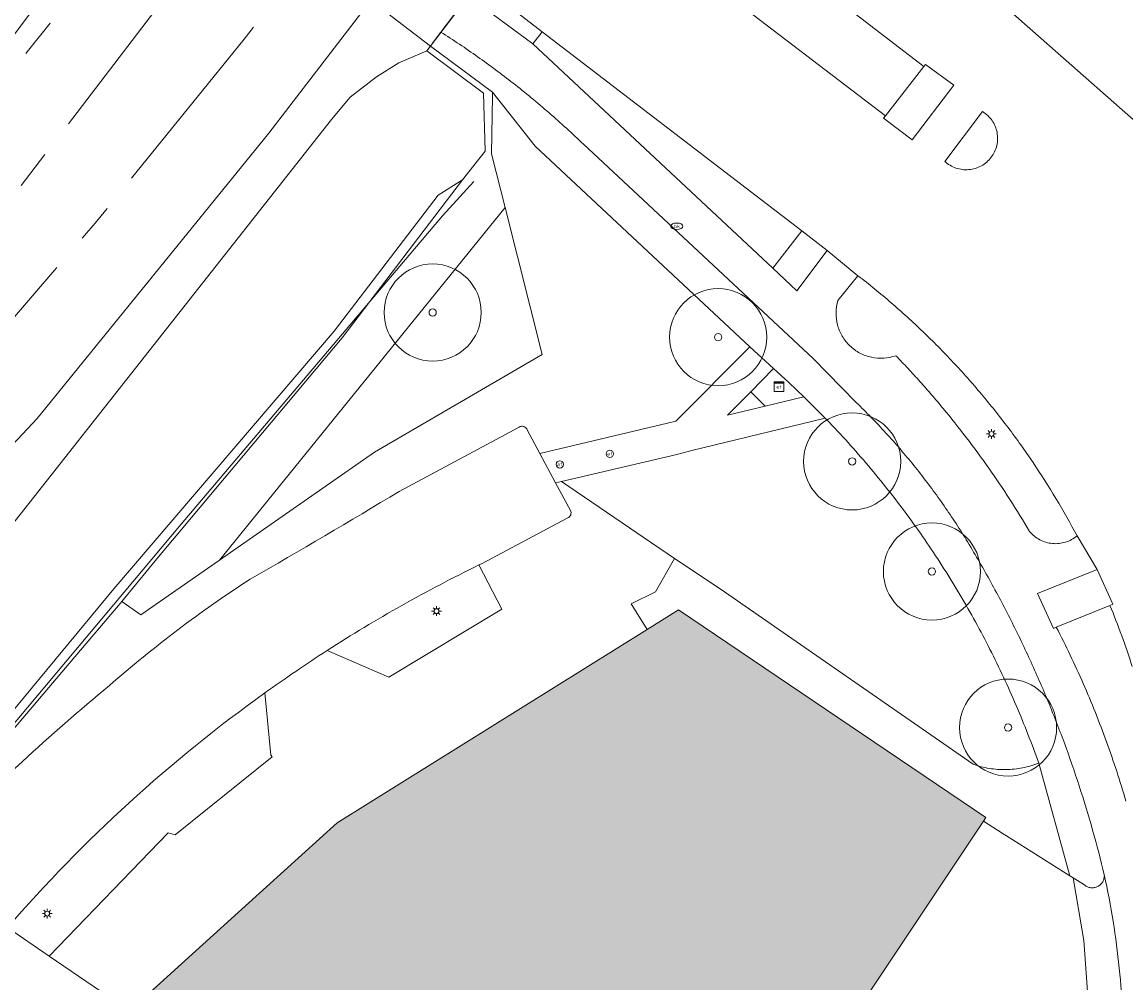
# Model space of a CAD drawing. Header units: metres. Extents: x 187482 to 189800, y 333582 to 335019.
# Tile 84 of 256: x 187874 to 187930, y 334307 to 334356. Entities that reach past the tile are written whole.
import ezdxf
from ezdxf.enums import TextEntityAlignment as Align

# ---------------------------------------------------------------- set-up
doc = ezdxf.new("R2010")
doc.units = ezdxf.units.M
doc.linetypes.add('AM-AS-SO', pattern=[16, 10, -2, 2, -2])
doc.layers.get('0').update_dxf_attribs({"color": 252, "lineweight": 18})
for name, color, linetype, lineweight in [('B-WE-AM-AS_SPOOR_TREIN-G', 252, 'AM-AS-SO', 18), ('B-WE-GR-BEPLANTING_CULTUUR_BODEMBEDEKKER-GV', 252, 'Continuous', 18), ('B-WE-GR-BEPLANTING_CULTUUR_HEESTERS-GV', 252, 'Continuous', 18), ('B-WE-GR-BOOM-S', 252, 'Continuous', 18), ('B-WE-GR-GRAS-GV', 252, 'Continuous', 18), ('B-WE-IE-MEUBILAIR-S', 252, 'Continuous', 18), ('B-WE-IE-TERREINAFSCHEIDING_KUNSTMATIG_HEKWERK-G', 252, 'IE-TERREINAFSCHEIDING_KUNSTMATIG-SO', 18), ('B-WE-IE-TERREINAFSCHEIDING_KUNSTMATIG_MUUR-G', 252, 'IE-TERREINAFSCHEIDING_KUNSTMATIG-SO', 18), ('B-WE-KW-KUNSTWERK_DEK-GV', 252, 'Continuous', 18), ('B-WE-OG-BEBOUWING-GV', 252, 'Continuous', 18), ('B-WE-OG-TERREIN_BEGROEID-GV', 252, 'Continuous', 18), ('B-WE-OG-TERREIN_ERF-GV', 252, 'Continuous', 18), ('B-WE-OG-WEG-GV', 252, 'Continuous', 18), ('B-WE-VH-GESLOTENVERHARDING_ASFALT-GV', 252, 'Continuous', 18), ('B-WE-VH-HALFVERHARDING-GV', 252, 'Continuous', 18), ('B-WE-VH-OPENVERHARDING-GV', 252, 'Continuous', 18), ('B-WE-VH-OPENVERHARDING_BETONSTRAATSTEEN-GV', 252, 'Continuous', 18), ('B-WE-VH-OPENVERHARDING_STRAATBAKSTEEN-GV', 252, 'Continuous', 18), ('B-WE-VH-OPENVERHARDING_TEGEL-GV', 252, 'Continuous', 18)]:
    doc.layers.add(name, color=color, linetype=linetype, lineweight=lineweight)
doc.layers.add('B-WE-OG-BEBOUWING-V', color=7, linetype='Continuous', lineweight=18, true_color=0xf0f0f0)
doc.styles.add('NLCS-ISO', font='NLCS-ISO.ttf')
doc.linetypes.add('IE-TERREINAFSCHEIDING_KUNSTMATIG-SO', pattern='A,4,[82,NLCS.SHX,S=0.75,R=90,X=0,Y=0],4,-2', length=10)

# ---------------------------------------------------------------- blocks, each defined once
blk = doc.blocks.new('SIE-MEUBILAIR_KAST_ELEKTRA-SO')
for points in [[(-1, 1), (1, 1), (1, 0.84), (-1, 0.84)], [(-1, 0.76), (1, 0.76), (1, -1), (-1, -1)]]:
    blk.add_lwpolyline(points, close=True)
at = {"style": 'NLCS-ISO'}
blk.add_text('et', height=0.75, dxfattribs=at).set_placement((0, 0), align=Align.MIDDLE_CENTER)
blk = doc.blocks.new('SIE-MEUBILAIR_PAAL_LICHTMAST-SO')
for points in [[(-0.62, 0), (-1, 0)], [(-0.71, 0.71), (-0.44, 0.44)], [(0, 1), (0, 0.62)], [(0.44, 0.44), (0.71, 0.71)], [(1, 0), (0.62, 0)], [(-0.71, -0.71), (-0.44, -0.44)], [(0, -0.62), (0, -1)], [(0.44, -0.44), (0.71, -0.71)]]:
    blk.add_lwpolyline(points)
blk.add_circle((0, 0), 0.5)
blk = doc.blocks.new('SIE-MEUBILAIR_PAAL_AFSLUITPAAL-SO')
blk.add_circle((0, 0), 0.75)
at = {"style": 'NLCS-ISO'}
blk.add_text('af', height=0.75, dxfattribs=at).set_placement((0, 0.05), align=Align.MIDDLE_CENTER)
blk = doc.blocks.new('SIE-MEUBILAIR_PUT_BRANDKRAAN-SO')
blk.add_ellipse((0, 0), major_axis=(1.25, 0), ratio=0.54)
at = {"style": 'NLCS-ISO'}
blk.add_text('bk', height=0.75, dxfattribs=at).set_placement((0.03, 0), align=Align.MIDDLE_CENTER)
blk = doc.blocks.new('SGR-BOOM_GBKN-SO')
at = {"color": 0, "linetype": 'ByBlock', "lineweight": 18}
for radius in [2, 0.15]:
    blk.add_circle((0, 0), radius, dxfattribs=at)

msp = doc.modelspace()

# ---------------------------------------------------------------- hatches: boundary and pattern name
at = {"layer": 'B-WE-OG-BEBOUWING-V'}
h = msp.add_hatch(color=256, dxfattribs=at)
h.dxf.hatch_style = 1
h.paths.add_polyline_path([(187907.893, 334286.048), (187909.278, 334288.188), (187905.646, 334290.583), (187911.204, 334298.94), (187912.128, 334298.326), (187912.405, 334298.742), (187918.251, 334307.524), (187923.118, 334314.833), (187923.242, 334315.02), (187907.415, 334325.722), (187905.804, 334324.716), (187889.844, 334314.748), (187883.474, 334308.987), (187879.435, 334305.333), (187879.215, 334305.012)], flags=17)

# ---------------------------------------------------------------- linework, layer by layer
at = {"layer": 'B-WE-AM-AS_SPOOR_TREIN-G', "flags": 128}
for points in [[(187857.924, 334324.118), (187861.126, 334327.444), (187869.403, 334336.405), (187877.381, 334345.633), (187885.052, 334355.117), (187907.055, 334383.766), (187919.446, 334400.306), (187964.037, 334461.269), (188014.121, 334529.555), (188019.373, 334536.952), (188024.886, 334545.059), (188030.999, 334554.291), (188033.928, 334558.91), (188041.848, 334572.091), (188047.589, 334581.858), (188054.325, 334594.331), (188058.42, 334602.463), (188063.933, 334614.001), (188068.761, 334624.627), (188073.46, 334635.607), (188076.268, 334642.517), (188085.612, 334667.598), (188104.52, 334718.62)], [(187856.428, 334325.45), (187865.581, 334337.157), (187893.904, 334374.151), (187906.263, 334390.79)], [(187856.337, 334332.506), (187882.172, 334367.478)], [(187856.337, 334332.506), (187883.449, 334366.435)]]:
    msp.add_lwpolyline(points, dxfattribs=at)
at = {"layer": 'B-WE-GR-BEPLANTING_CULTUUR_BODEMBEDEKKER-GV', "flags": 128}
for points in [[(187916.661, 334342.935), (187915.631, 334341.658)], [(187929.637, 334325.954), (187926.874, 334324.831)]]:
    msp.add_lwpolyline(points, dxfattribs=at)
at = {"layer": 'B-WE-GR-BEPLANTING_CULTUUR_BODEMBEDEKKER-GV'}
for points in [[(187918.37, 334341.54, 0.013523), (187916.661, 334342.935)], [(187915.631, 334341.658, 0.068632), (187915.532, 334341.031)], [(187920.002, 334340.055, 0.01314), (187918.37, 334341.54)], [(187915.532, 334341.031, 0.068418), (187915.607, 334340.401)], [(187915.607, 334340.401, 0.067863), (187915.851, 334339.815)], [(187921.553, 334338.486, 0.013461), (187920.002, 334340.055)], [(187915.851, 334339.815, 0.067156), (187916.246, 334339.318)], [(187916.246, 334339.318, 0.067764), (187916.761, 334338.947)], [(187916.761, 334338.947, 0.070247), (187917.358, 334338.731)], [(187917.991, 334338.685, 0.069478), (187918.613, 334338.814)], [(187918.613, 334338.814, -0.003861), (187919.239, 334338.153)], [(187917.358, 334338.731, 0.069488), (187917.991, 334338.685)], [(187923.018, 334336.836, 0.013813), (187921.553, 334338.486)], [(187919.239, 334338.153, -0.004655), (187919.852, 334337.48)], [(187919.852, 334337.48, -0.006204), (187920.452, 334336.796)], [(187920.452, 334336.796, -0.005483), (187921.04, 334336.101)], [(187924.393, 334335.111, 0.012957), (187923.018, 334336.836)], [(187921.04, 334336.101, -0.009899), (187922.249, 334334.583)], [(187925.674, 334333.314, 0.012958), (187924.393, 334335.111)], [(187922.249, 334334.583, -0.009477), (187923.397, 334333.019)], [(187926.857, 334331.452, 0.013455), (187925.674, 334333.314)], [(187923.397, 334333.019, -0.010008), (187924.481, 334331.41)], [(187924.481, 334331.41, -0.009451), (187925.501, 334329.759)], [(187927.939, 334329.53, 0.013386), (187926.857, 334331.452)], [(187925.501, 334329.759, 0.045833), (187925.742, 334329.52)], [(187925.742, 334329.52, 0.046603), (187926.025, 334329.333)], [(187926.025, 334329.333, 0.051346), (187926.34, 334329.205)], [(187926.34, 334329.205, 0.050871), (187926.673, 334329.14)], [(187926.673, 334329.14, 0.053113), (187927.012, 334329.142)], [(187927.012, 334329.142, 0.050807), (187927.345, 334329.209)], [(187927.345, 334329.209, 0.04647), (187927.658, 334329.34)], [(187927.658, 334329.34, 0.049052), (187927.939, 334329.53)], [(187930.239, 334324.393, 0.008883), (187929.637, 334325.954)], [(187926.874, 334324.831, -0.008606), (187927.591, 334323.388)], [(187930.783, 334322.811, 0.008691), (187930.239, 334324.393)], [(187927.591, 334323.388, -0.007499), (187928.262, 334321.923)], [(187928.262, 334321.923, -0.00783), (187928.884, 334320.437)], [(187928.884, 334320.437, -0.007841), (187929.458, 334318.931)], [(187929.458, 334318.931, -0.008434), (187929.983, 334317.407)], [(187929.983, 334317.407, -0.008262), (187930.458, 334315.868)]]:
    msp.add_lwpolyline(points, format="xyb", dxfattribs=at)
at = {"layer": 'B-WE-GR-BEPLANTING_CULTUUR_HEESTERS-GV', "flags": 128}
for points in [[(187912.269, 334343.33), (187913.761, 334345.244), (187900.397, 334355.5), (187899.92, 334354.885)], [(187898.497, 334346.442), (187883.786, 334328.288), (187891.758, 334333.853), (187900.406, 334338.873)]]:
    msp.add_lwpolyline(points, close=True, dxfattribs=at)
msp.add_lwpolyline([(187915.199, 334335.367), (187914.979, 334335.591), (187908.112, 334333.925), (187907.326, 334333.718), (187901.394, 334332.338), (187907.22, 334328.362), (187909.571, 334326.81), (187922.587, 334317.766)], dxfattribs=at)
at = {"layer": 'B-WE-GR-BEPLANTING_CULTUUR_HEESTERS-GV'}
for points in [[(187916.281, 334334.195, 0.008008), (187915.199, 334335.367)], [(187918.328, 334331.749, 0.016699), (187916.281, 334334.195)], [(187920.212, 334329.175, 0.01618), (187918.328, 334331.749)], [(187921.924, 334326.484, 0.016184), (187920.212, 334329.175)], [(187923.458, 334323.687, 0.016412), (187921.924, 334326.484)], [(187924.807, 334320.797, 0.016271), (187923.458, 334323.687)], [(187925.965, 334317.825, 0.016071), (187924.807, 334320.797)], [(187922.587, 334317.766, 0.022003), (187923, 334317.643)], [(187925.556, 334317.688, 0.021994), (187925.965, 334317.825)], [(187923, 334317.643, 0.019129), (187923.422, 334317.557)], [(187923.422, 334317.557, 0.020756), (187923.85, 334317.508)], [(187923.85, 334317.508, 0.020809), (187924.281, 334317.497)], [(187924.281, 334317.497, 0.023171), (187924.711, 334317.523)], [(187924.711, 334317.523, 0.019055), (187925.137, 334317.587)], [(187925.137, 334317.587, 0.021931), (187925.556, 334317.688)]]:
    msp.add_lwpolyline(points, format="xyb", dxfattribs=at)
at = {"layer": 'B-WE-GR-GRAS-GV', "flags": 128}
for points in [[(187960.738, 334447.155), (187955.228, 334438.614), (187947.277, 334427.92), (187931.958, 334408.035), (187930.857, 334408.882), (187924.729, 334400.556), (187911.421, 334382.959), (187886.323, 334350.273), (187874.396, 334335.576), (187862.88, 334323.298), (187849.569, 334308.42), (187839.3, 334295.913), (187826.666, 334279.575), (187805.434, 334252.654), (187782.944, 334223.947), (187753.244, 334184.193), (187742.727, 334168.186), (187723.876, 334137.692)], [(187871.897, 334328.604), (187889.542, 334350.981), (187890.515, 334352.127), (187891.863, 334353.175), (187893.021, 334353.899), (187894.46, 334354.521), (187894.642, 334354.762), (187894.862, 334355.055), (187895.183, 334355.482), (187896.585, 334357.343)], [(187839.887, 334280.324), (187878.336, 334326.804), (187889.694, 334340.073), (187895.04, 334347.077), (187896.301, 334347.873), (187897.458, 334349.358), (187897.378, 334352.33), (187894.46, 334354.521), (187893.021, 334353.899), (187891.863, 334353.175), (187890.515, 334352.127), (187889.542, 334350.981), (187871.897, 334328.604)], [(187867.995, 334313.479), (187876.334, 334323.296), (187878.589, 334325.955), (187878.759, 334326.161), (187880.165, 334327.867), (187880.466, 334328.241), (187890.108, 334339.732), (187896.301, 334347.873), (187895.04, 334347.077), (187889.694, 334340.073), (187878.336, 334326.804), (187839.887, 334280.324)]]:
    msp.add_lwpolyline(points, dxfattribs=at)
at = {"layer": 'B-WE-IE-TERREINAFSCHEIDING_KUNSTMATIG_HEKWERK-G', "ltscale": 0.2, "flags": 128}
msp.add_lwpolyline([(187896.887, 334347.79), (187895.26, 334346.017), (187881.815, 334330.141), (187875.404, 334322.491), (187872.193, 334318.68), (187867.562, 334313.098), (187864.128, 334309.082), (187862.449, 334307.173), (187860.772, 334305.032), (187857.329, 334300.81), (187852.3, 334294.665), (187849.062, 334290.623), (187845.947, 334286.803), (187835.569, 334274.117), (187830.444, 334267.778), (187825.721, 334261.507), (187820.099, 334253.9), (187818.248, 334251.524), (187813.918, 334245.612), (187807.778, 334237.533), (187804.751, 334233.538), (187800.298, 334227.502), (187794.26, 334219.622), (187791.079, 334215.712), (187785.48, 334207.796), (187782.548, 334203.745), (187779.381, 334199.512), (187776.414, 334195.451), (187773.446, 334191.425), (187770.486, 334187.408), (187767.552, 334183.379), (187764.711, 334179.252), (187760.676, 334172.95), (187756.867, 334166.778), (187753.503, 334161.175), (187750.411, 334155.82), (187746.694, 334149.321), (187741.789, 334140.626), (187738.083, 334134.122), (187734.325, 334127.572), (187730.572, 334121.13), (187724.93, 334123.613), (187722.697, 334119.416), (187717.828, 334110.262), (187714.205, 334103.1), (187711.24, 334096.92), (187707.998, 334090.147), (187704.911, 334083.304), (187701.88, 334076.448), (187699.426, 334070.692), (187696.987, 334064.932), (187694.413, 334058.774), (187692.092, 334053.024), (187689.506, 334046.404), (187687.32, 334040.589), (187685.15, 334034.62), (187683.139, 334028.95), (187681.091, 334022.851), (187679.383, 334017.752), (187678.066, 334013.378), (187676.08, 334006.127), (187672.383, 333990.885), (187671.388, 333986.716), (187670.627, 333983.295), (187670.306, 333981.853), (187669.198, 333976.957), (187668.077, 333972.039), (187663.756, 333952.509), (187663.177, 333949.639), (187662.222, 333944.554), (187660.448, 333935.105), (187658.391, 333922.279), (187657.192, 333914.614), (187655.92, 333904.379), (187654.866, 333892.429), (187654.422, 333886.314), (187654.196, 333883.087), (187654.084, 333881.491), (187653.283, 333868.923), (187653.121, 333864.69), (187652.832, 333857.745), (187652.649, 333854.319), (187652.295, 333845.764), (187652.088, 333840.084), (187651.979, 333833.469), (187651.926, 333828.494), (187651.904, 333824.217), (187651.886, 333815.964), (187651.832, 333808.603), (187651.753, 333801.861), (187651.657, 333796.058), (187651.613, 333791.352), (187651.609, 333790.974), (187651.579, 333788.499)], dxfattribs=at)
at = {"layer": 'B-WE-IE-TERREINAFSCHEIDING_KUNSTMATIG_MUUR-G', "ltscale": 0.2, "flags": 128}
msp.add_lwpolyline([(187911.206, 334376.466), (187894.46, 334354.521), (187897.378, 334352.33), (187897.458, 334349.358), (187896.301, 334347.873)], dxfattribs=at)
at = {"layer": 'B-WE-KW-KUNSTWERK_DEK-GV', "flags": 128}
msp.add_lwpolyline([(187862.433, 334379.424), (187894.64, 334354.759), (187894.642, 334354.762), (187895.183, 334355.482), (187896.585, 334357.343)], dxfattribs=at)
at = {"layer": 'B-WE-OG-BEBOUWING-GV', "flags": 128}
msp.add_lwpolyline([(187907.893, 334286.048), (187909.278, 334288.188), (187905.646, 334290.583), (187911.204, 334298.94), (187912.128, 334298.326), (187912.405, 334298.742), (187918.251, 334307.524), (187923.118, 334314.833), (187923.242, 334315.02), (187907.415, 334325.722), (187905.804, 334324.716), (187889.844, 334314.748), (187883.474, 334308.987), (187879.435, 334305.333), (187879.215, 334305.012)], close=True, dxfattribs=at)
at = {"layer": 'B-WE-OG-TERREIN_BEGROEID-GV', "flags": 128}
for points in [[(187911.084, 334339.27), (187900.038, 334349.612), (187897.839, 334352.382), (187897.843, 334352.189), (187897.797, 334349.216), (187898.497, 334346.442), (187900.406, 334338.873), (187891.758, 334333.853), (187883.786, 334328.288), (187879.734, 334325.46), (187878.759, 334326.161), (187878.589, 334325.955), (187876.334, 334323.296), (187867.995, 334313.479)], [(187899.634, 334334.997), (187900.284, 334333.781), (187906.847, 334335.337), (187907.285, 334335.441), (187911.084, 334339.27)], [(187893.031, 334331.819), (187899.208, 334335.14)], [(187835.604, 334252.492), (187837.193, 334256.156), (187837.844, 334257.715), (187838.883, 334260.142), (187842.048, 334254.642), (187847.078, 334258.225), (187845.888, 334262.768), (187878.519, 334303.816), (187879.215, 334305.012), (187875.011, 334307.887), (187872.86, 334309.354), (187872.514, 334308.952), (187872.175, 334308.553), (187838.56, 334267.626)]]:
    msp.add_lwpolyline(points, dxfattribs=at)
at = {"layer": 'B-WE-OG-TERREIN_BEGROEID-GV'}
for points in [[(187899.208, 334335.14, -0.468007), (187899.634, 334334.997)], [(187885.355, 334327.298, 0.005219), (187893.031, 334331.819)], [(187878.114, 334321.828, -0.035551), (187885.355, 334327.298)], [(187873.617, 334317.902, -0.013094), (187878.114, 334321.828)], [(187868.211, 334312.05, -0.036936), (187873.617, 334317.902)]]:
    msp.add_lwpolyline(points, format="xyb", dxfattribs=at)
at = {"layer": 'B-WE-OG-TERREIN_ERF-GV', "flags": 128}
for points in [[(187886.113, 334321.442), (187886.425, 334318.238), (187886.495, 334318.154), (187881.492, 334314.14), (187881.137, 334314.229), (187875.011, 334307.887), (187879.215, 334305.012), (187879.435, 334305.333), (187883.474, 334308.987), (187889.844, 334314.748), (187905.804, 334324.716), (187904.982, 334326.03), (187906.24, 334326.646), (187907.22, 334328.362), (187901.394, 334332.338), (187901.093, 334332.268), (187901.853, 334330.847)], [(187901.716, 334330.457), (187897.271, 334328.101), (187897.138, 334328.036)], [(187897.138, 334328.036), (187898.319, 334325.763), (187892.505, 334322.251), (187889.328, 334323.629)], [(187928.471, 334306.066), (187928.295, 334308.699), (187927.736, 334311.919), (187927.571, 334312.023), (187924.3, 334314.087), (187924.105, 334314.21), (187924.078, 334314.227), (187923.118, 334314.833), (187918.251, 334307.524), (187912.405, 334298.742)]]:
    msp.add_lwpolyline(points, dxfattribs=at)
at = {"layer": 'B-WE-OG-TERREIN_ERF-GV'}
for points in [[(187901.853, 334330.847, -0.433842), (187901.716, 334330.457)], [(187889.328, 334323.629, 0.012624), (187886.113, 334321.442)]]:
    msp.add_lwpolyline(points, format="xyb", dxfattribs=at)
at = {"layer": 'B-WE-OG-WEG-GV', "flags": 128}
for points in [[(187897.839, 334352.382), (187894.642, 334354.762), (187894.46, 334354.521), (187897.378, 334352.33), (187897.458, 334349.358), (187896.301, 334347.873), (187890.108, 334339.732), (187880.466, 334328.241), (187880.165, 334327.867), (187878.759, 334326.161), (187879.734, 334325.46), (187883.786, 334328.288), (187898.497, 334346.442), (187897.797, 334349.216), (187897.843, 334352.189)], [(187911.14, 334336.951), (187909.937, 334335.753), (187911.885, 334336.218)]]:
    msp.add_lwpolyline(points, close=True, dxfattribs=at)
at = {"layer": 'B-WE-VH-GESLOTENVERHARDING_ASFALT-GV', "flags": 128}
for points in [[(187862.433, 334379.424), (187894.64, 334354.759), (187894.642, 334354.762), (187895.183, 334355.482), (187896.585, 334357.343)], [(187903.537, 334366.402), (187920.057, 334353.71), (187920.145, 334353.822), (187921.59, 334352.742), (187919.455, 334349.936), (187917.973, 334351.05), (187918.073, 334351.178), (187901.671, 334363.712)], [(187897.112, 334358.043), (187900.397, 334355.5), (187913.761, 334345.244), (187915.079, 334344.233), (187916.661, 334342.935)], [(187915.631, 334341.658), (187916.661, 334342.935), (187915.079, 334344.233), (187913.52, 334342.16), (187912.269, 334343.33), (187899.92, 334354.885), (187896.585, 334357.343), (187895.183, 334355.482)], [(187927.205, 334356.455), (187924.512, 334356.537), (187942.049, 334341.094)], [(187942.049, 334341.094), (187924.512, 334356.537)], [(187921.131, 334348.826), (187923.074, 334351.391)], [(187902.522, 334349.706), (187914.36, 334338.664), (187916.57, 334336.406)], [(187899.208, 334335.14), (187893.031, 334331.819)], [(187901.853, 334330.847), (187901.093, 334332.268), (187900.284, 334333.781), (187899.634, 334334.997)], [(187897.138, 334328.036), (187897.271, 334328.101), (187901.716, 334330.457)], [(187926.874, 334324.831), (187926.725, 334324.77), (187925.907, 334326.557), (187928.976, 334327.797), (187927.939, 334329.53)], [(187927.939, 334329.53), (187928.976, 334327.797), (187929.779, 334326.012), (187929.637, 334325.954)]]:
    msp.add_lwpolyline(points, dxfattribs=at)
msp.add_lwpolyline([(187900.397, 334355.5), (187897.112, 334358.043), (187896.585, 334357.343), (187899.92, 334354.885)], close=True, dxfattribs=at)
at = {"layer": 'B-WE-VH-GESLOTENVERHARDING_ASFALT-GV'}
for points in [[(187895.183, 334355.482, -0.005841), (187896.138, 334354.858)], [(187896.138, 334354.858, -0.006331), (187897.076, 334354.212)], [(187897.076, 334354.212, -0.006125), (187897.999, 334353.543)], [(187897.999, 334353.543, -0.006312), (187898.905, 334352.851)], [(187898.905, 334352.851, -0.006388), (187899.839, 334352.1)], [(187899.839, 334352.1, -0.005877), (187900.754, 334351.325)], [(187900.754, 334351.325, -0.007069), (187901.648, 334350.527)], [(187923.074, 334351.391, -0.103348), (187923.562, 334350.931)], [(187923.562, 334350.931, -0.106207), (187923.822, 334350.312)], [(187901.648, 334350.527, -0.006465), (187902.522, 334349.706)], [(187923.822, 334350.312, -0.104184), (187923.808, 334349.64)], [(187923.808, 334349.64, -0.104703), (187923.522, 334349.033)], [(187923.522, 334349.033, -0.103666), (187923.015, 334348.594)], [(187921.706, 334348.481, -0.10486), (187921.131, 334348.826)], [(187922.372, 334348.398, -0.103493), (187921.706, 334348.481)], [(187923.015, 334348.594, -0.105872), (187922.372, 334348.398)], [(187916.661, 334342.935, -0.013523), (187918.37, 334341.54)], [(187915.532, 334341.031, -0.068632), (187915.631, 334341.658)], [(187918.37, 334341.54, -0.01314), (187920.002, 334340.055)], [(187915.607, 334340.401, -0.068418), (187915.532, 334341.031)], [(187915.851, 334339.815, -0.067863), (187915.607, 334340.401)], [(187920.002, 334340.055, -0.013461), (187921.553, 334338.486)], [(187916.246, 334339.318, -0.067156), (187915.851, 334339.815)], [(187916.761, 334338.947, -0.067764), (187916.246, 334339.318)], [(187917.358, 334338.731, -0.070247), (187916.761, 334338.947)], [(187918.613, 334338.814, -0.069478), (187917.991, 334338.685)], [(187919.239, 334338.153, 0.003861), (187918.613, 334338.814)], [(187917.991, 334338.685, -0.069488), (187917.358, 334338.731)], [(187921.553, 334338.486, -0.013813), (187923.018, 334336.836)], [(187919.852, 334337.48, 0.004655), (187919.239, 334338.153)], [(187920.452, 334336.796, 0.006204), (187919.852, 334337.48)], [(187921.04, 334336.101, 0.005483), (187920.452, 334336.796)], [(187923.018, 334336.836, -0.012957), (187924.393, 334335.111)], [(187916.57, 334336.406, -0.007083), (187917.347, 334335.63)], [(187922.249, 334334.583, 0.009899), (187921.04, 334336.101)], [(187917.347, 334335.63, -0.007763), (187918.1, 334334.831)], [(187899.634, 334334.997, 0.468007), (187899.208, 334335.14)], [(187918.1, 334334.831, -0.00839), (187918.829, 334334.009)], [(187924.393, 334335.111, -0.012958), (187925.674, 334333.314)], [(187923.397, 334333.019, 0.009477), (187922.249, 334334.583)], [(187918.829, 334334.009, -0.007815), (187919.532, 334333.166)], [(187919.532, 334333.166, -0.007267), (187920.209, 334332.302)], [(187925.674, 334333.314, -0.013455), (187926.857, 334331.452)], [(187924.481, 334331.41, 0.010008), (187923.397, 334333.019)], [(187920.209, 334332.302, -0.007829), (187920.86, 334331.417)], [(187893.031, 334331.819, -0.005219), (187885.355, 334327.298)], [(187920.86, 334331.417, -0.008351), (187921.483, 334330.513)], [(187925.501, 334329.759, 0.009451), (187924.481, 334331.41)], [(187926.857, 334331.452, -0.013386), (187927.939, 334329.53)], [(187901.716, 334330.457, 0.433842), (187901.853, 334330.847)], [(187921.483, 334330.513, -0.008098), (187922.079, 334329.591)], [(187925.742, 334329.52, -0.045833), (187925.501, 334329.759)], [(187922.079, 334329.591, -0.009583), (187923.285, 334327.538)], [(187926.025, 334329.333, -0.046603), (187925.742, 334329.52)], [(187926.34, 334329.205, -0.051346), (187926.025, 334329.333)], [(187926.673, 334329.14, -0.050871), (187926.34, 334329.205)], [(187927.012, 334329.142, -0.053113), (187926.673, 334329.14)], [(187927.345, 334329.209, -0.050807), (187927.012, 334329.142)], [(187927.658, 334329.34, -0.04647), (187927.345, 334329.209)], [(187927.939, 334329.53, -0.049052), (187927.658, 334329.34)], [(187889.328, 334323.629, -0.02917), (187897.138, 334328.036)], [(187923.285, 334327.538, -0.009586), (187924.409, 334325.439)], [(187885.355, 334327.298, 0.035551), (187878.114, 334321.828)], [(187929.637, 334325.954, -0.008883), (187930.239, 334324.393)], [(187924.409, 334325.439, -0.00939), (187925.449, 334323.297)], [(187927.591, 334323.388, 0.008606), (187926.874, 334324.831)], [(187930.239, 334324.393, -0.008691), (187930.783, 334322.811)], [(187886.113, 334321.442, -0.012624), (187889.328, 334323.629)], [(187925.449, 334323.297, -0.009596), (187926.404, 334321.116)], [(187928.262, 334321.923, 0.007499), (187927.591, 334323.388)], [(187878.114, 334321.828, 0.013094), (187873.617, 334317.902)], [(187928.884, 334320.437, 0.00783), (187928.262, 334321.923)], [(187872.86, 334309.354, -0.058502), (187886.113, 334321.442)], [(187926.404, 334321.116, -0.009983), (187927.272, 334318.899)], [(187929.458, 334318.931, 0.007841), (187928.884, 334320.437)], [(187927.272, 334318.899, -0.010091), (187928.053, 334316.65)], [(187929.983, 334317.407, 0.008434), (187929.458, 334318.931)], [(187873.617, 334317.902, 0.036936), (187868.211, 334312.05)], [(187930.458, 334315.868, 0.008262), (187929.983, 334317.407)], [(187928.053, 334316.65, -0.009977), (187928.744, 334314.372)], [(187928.744, 334314.372, -0.009983), (187929.345, 334312.068)], [(187929.345, 334312.068, -0.028339), (187930.115, 334307.268)], [(187930.115, 334307.268, -0.028193), (187930.342, 334302.411)]]:
    msp.add_lwpolyline(points, format="xyb", dxfattribs=at)
at = {"layer": 'B-WE-VH-HALFVERHARDING-GV', "flags": 128}
msp.add_lwpolyline([(187723.876, 334137.692), (187742.727, 334168.186), (187753.244, 334184.193), (187782.944, 334223.947), (187805.434, 334252.654), (187826.666, 334279.575), (187839.3, 334295.913), (187849.569, 334308.42), (187862.88, 334323.298), (187874.396, 334335.576), (187886.323, 334350.273), (187911.421, 334382.959), (187924.729, 334400.556), (187930.857, 334408.882), (187929.627, 334409.829), (187944.934, 334429.697), (187952.813, 334440.294), (187958.281, 334448.772)], dxfattribs=at)
at = {"layer": 'B-WE-VH-OPENVERHARDING-GV', "flags": 128}
for points in [[(187918.073, 334351.178), (187917.973, 334351.05), (187919.455, 334349.936), (187921.59, 334352.742), (187920.145, 334353.822), (187920.057, 334353.71)], [(187913.761, 334345.244), (187912.269, 334343.33), (187913.52, 334342.16), (187915.079, 334344.233)], [(187929.637, 334325.954), (187929.779, 334326.012), (187928.976, 334327.797), (187925.907, 334326.557), (187926.725, 334324.77), (187926.874, 334324.831)]]:
    msp.add_lwpolyline(points, close=True, dxfattribs=at)
at = {"layer": 'B-WE-VH-OPENVERHARDING_BETONSTRAATSTEEN-GV', "flags": 128}
for points in [[(187923.074, 334351.391), (187921.131, 334348.826)], [(187889.328, 334323.629), (187892.505, 334322.251), (187898.319, 334325.763), (187897.138, 334328.036)], [(187875.011, 334307.887), (187881.137, 334314.229), (187881.492, 334314.14), (187886.495, 334318.154), (187886.425, 334318.238), (187886.113, 334321.442)], [(187872.86, 334309.354), (187875.011, 334307.887)]]:
    msp.add_lwpolyline(points, dxfattribs=at)
at = {"layer": 'B-WE-VH-OPENVERHARDING_BETONSTRAATSTEEN-GV'}
for points in [[(187923.562, 334350.931, 0.103348), (187923.074, 334351.391)], [(187923.822, 334350.312, 0.106207), (187923.562, 334350.931)], [(187923.808, 334349.64, 0.104184), (187923.822, 334350.312)], [(187923.522, 334349.033, 0.104703), (187923.808, 334349.64)], [(187923.015, 334348.594, 0.103666), (187923.522, 334349.033)], [(187921.131, 334348.826, 0.10486), (187921.706, 334348.481)], [(187921.706, 334348.481, 0.103493), (187922.372, 334348.398)], [(187922.372, 334348.398, 0.105872), (187923.015, 334348.594)], [(187897.138, 334328.036, 0.02917), (187889.328, 334323.629)], [(187886.113, 334321.442, 0.058502), (187872.86, 334309.354)]]:
    msp.add_lwpolyline(points, format="xyb", dxfattribs=at)
at = {"layer": 'B-WE-VH-OPENVERHARDING_STRAATBAKSTEEN-GV', "flags": 128}
msp.add_lwpolyline([(187920.057, 334353.71), (187903.537, 334366.402), (187903.518, 334366.416), (187901.531, 334363.819), (187901.671, 334363.712), (187918.073, 334351.178)], close=True, dxfattribs=at)
at = {"layer": 'B-WE-VH-OPENVERHARDING_TEGEL-GV', "flags": 128}
for points in [[(187895.183, 334355.482), (187894.862, 334355.055), (187894.642, 334354.762), (187897.839, 334352.382), (187900.038, 334349.612), (187911.084, 334339.27), (187912.308, 334338.151), (187913.098, 334337.438), (187913.875, 334336.698), (187914.979, 334335.591), (187915.199, 334335.367)], [(187916.57, 334336.406), (187914.36, 334338.664), (187902.522, 334349.706)], [(187922.587, 334317.766), (187909.571, 334326.81), (187907.22, 334328.362), (187906.24, 334326.646), (187904.982, 334326.03), (187905.804, 334324.716), (187907.415, 334325.722), (187923.242, 334315.02), (187923.118, 334314.833), (187924.078, 334314.227), (187924.105, 334314.21), (187924.3, 334314.087), (187927.571, 334312.023), (187925.965, 334317.825)], [(187925.965, 334317.825), (187927.571, 334312.023), (187927.736, 334311.919), (187928.322, 334311.55)], [(187928.322, 334311.55), (187927.736, 334311.919), (187928.295, 334308.699), (187928.471, 334306.066), (187928.523, 334303.708), (187928.436, 334300.96), (187928.232, 334298.342), (187927.696, 334293.582), (187927.704, 334293.026)]]:
    msp.add_lwpolyline(points, dxfattribs=at)
at = {"layer": 'B-WE-VH-OPENVERHARDING_TEGEL-GV'}
for points in [[(187896.138, 334354.858, 0.005841), (187895.183, 334355.482)], [(187897.076, 334354.212, 0.006331), (187896.138, 334354.858)], [(187897.999, 334353.543, 0.006125), (187897.076, 334354.212)], [(187898.905, 334352.851, 0.006312), (187897.999, 334353.543)], [(187899.839, 334352.1, 0.006388), (187898.905, 334352.851)], [(187900.754, 334351.325, 0.005877), (187899.839, 334352.1)], [(187901.648, 334350.527, 0.007069), (187900.754, 334351.325)], [(187902.522, 334349.706, 0.006465), (187901.648, 334350.527)], [(187917.347, 334335.63, 0.007083), (187916.57, 334336.406)], [(187915.199, 334335.367, -0.008008), (187916.281, 334334.195)], [(187918.1, 334334.831, 0.007763), (187917.347, 334335.63)], [(187918.829, 334334.009, 0.00839), (187918.1, 334334.831)], [(187916.281, 334334.195, -0.016699), (187918.328, 334331.749)], [(187919.532, 334333.166, 0.007815), (187918.829, 334334.009)], [(187920.209, 334332.302, 0.007267), (187919.532, 334333.166)], [(187920.86, 334331.417, 0.007829), (187920.209, 334332.302)], [(187918.328, 334331.749, -0.01618), (187920.212, 334329.175)], [(187921.483, 334330.513, 0.008351), (187920.86, 334331.417)], [(187922.079, 334329.591, 0.008098), (187921.483, 334330.513)], [(187920.212, 334329.175, -0.016184), (187921.924, 334326.484)], [(187923.285, 334327.538, 0.009583), (187922.079, 334329.591)], [(187924.409, 334325.439, 0.009586), (187923.285, 334327.538)], [(187921.924, 334326.484, -0.016412), (187923.458, 334323.687)], [(187925.449, 334323.297, 0.00939), (187924.409, 334325.439)], [(187923.458, 334323.687, -0.016271), (187924.807, 334320.797)], [(187926.404, 334321.116, 0.009596), (187925.449, 334323.297)], [(187924.807, 334320.797, -0.016071), (187925.965, 334317.825)], [(187927.272, 334318.899, 0.009983), (187926.404, 334321.116)], [(187928.053, 334316.65, 0.010091), (187927.272, 334318.899)], [(187923, 334317.643, -0.022003), (187922.587, 334317.766)], [(187925.965, 334317.825, -0.021994), (187925.556, 334317.688)], [(187923.422, 334317.557, -0.019129), (187923, 334317.643)], [(187923.85, 334317.508, -0.020756), (187923.422, 334317.557)], [(187924.281, 334317.497, -0.020809), (187923.85, 334317.508)], [(187924.711, 334317.523, -0.023171), (187924.281, 334317.497)], [(187925.137, 334317.587, -0.019055), (187924.711, 334317.523)], [(187925.556, 334317.688, -0.021931), (187925.137, 334317.587)], [(187928.744, 334314.372, 0.009977), (187928.053, 334316.65)], [(187929.345, 334312.068, 0.009983), (187928.744, 334314.372)], [(187929.345, 334312.068, -0.078149), (187929.329, 334311.888)], [(187929.329, 334311.888, 0.078149), (187929.345, 334312.068)], [(187930.115, 334307.268, 0.028339), (187929.345, 334312.068)], [(187928.476, 334311.456, -0.0741), (187928.322, 334311.55)], [(187928.322, 334311.55, 0.0741), (187928.476, 334311.456)], [(187929.151, 334311.578, -0.070662), (187929.003, 334311.474)], [(187929.003, 334311.474, 0.070662), (187929.151, 334311.578)], [(187929.263, 334311.72, -0.070808), (187929.151, 334311.578)], [(187929.151, 334311.578, 0.070808), (187929.263, 334311.72)], [(187929.329, 334311.888, -0.069983), (187929.263, 334311.72)], [(187929.263, 334311.72, 0.069983), (187929.329, 334311.888)], [(187928.651, 334311.41, -0.068355), (187928.476, 334311.456)], [(187928.476, 334311.456, 0.068355), (187928.651, 334311.41)], [(187928.832, 334311.417, -0.07193), (187928.651, 334311.41)], [(187928.651, 334311.41, 0.07193), (187928.832, 334311.417)], [(187929.003, 334311.474, -0.073688), (187928.832, 334311.417)], [(187928.832, 334311.417, 0.073688), (187929.003, 334311.474)], [(187930.342, 334302.411, 0.028193), (187930.115, 334307.268)]]:
    msp.add_lwpolyline(points, format="xyb", dxfattribs=at)
at = {"layer": 'B-WE-VH-OPENVERHARDING_TEGEL-GV', "flags": 128}
for points in [[(187913.875, 334336.698), (187911.885, 334336.218), (187909.937, 334335.753), (187911.14, 334336.951), (187912.308, 334338.151), (187911.084, 334339.27), (187907.285, 334335.441), (187906.847, 334335.337), (187900.284, 334333.781), (187901.093, 334332.268), (187901.394, 334332.338), (187907.326, 334333.718), (187908.112, 334333.925), (187914.979, 334335.591)], [(187913.098, 334337.438), (187912.308, 334338.151), (187911.14, 334336.951), (187911.885, 334336.218), (187913.875, 334336.698)]]:
    msp.add_lwpolyline(points, close=True, dxfattribs=at)

# ---------------------------------------------------------------- block references
at = {"layer": 'B-WE-GR-BOOM-S', "xscale": 1.25, "yscale": 1.25, "zscale": 1.25}
for p in [(187894.76, 334341.04), (187909.46, 334339.77), (187916.36, 334333.37), (187920.47, 334327.7), (187924.39, 334319.66)]:
    msp.add_blockref('SGR-BOOM_GBKN-SO', p, dxfattribs=at)
at = {"layer": 'B-WE-IE-MEUBILAIR-S', "xscale": 0.25, "yscale": 0.25, "zscale": 0.25}
for name, p in [('SIE-MEUBILAIR_PUT_BRANDKRAAN-SO', (187907.33, 334345.48)), ('SIE-MEUBILAIR_KAST_ELEKTRA-SO', (187912.589, 334337.212)), ('SIE-MEUBILAIR_PAAL_LICHTMAST-SO', (187923.534, 334334.785)), ('SIE-MEUBILAIR_PAAL_AFSLUITPAAL-SO', (187903.884, 334333.76)), ('SIE-MEUBILAIR_PAAL_AFSLUITPAAL-SO', (187901.31, 334333.215)), ('SIE-MEUBILAIR_PAAL_LICHTMAST-SO', (187894.957, 334325.657)), ('SIE-MEUBILAIR_PAAL_LICHTMAST-SO', (187874.911, 334310.078))]:
    msp.add_blockref(name, p, dxfattribs=at)

doc.saveas('drawing.dxf')
